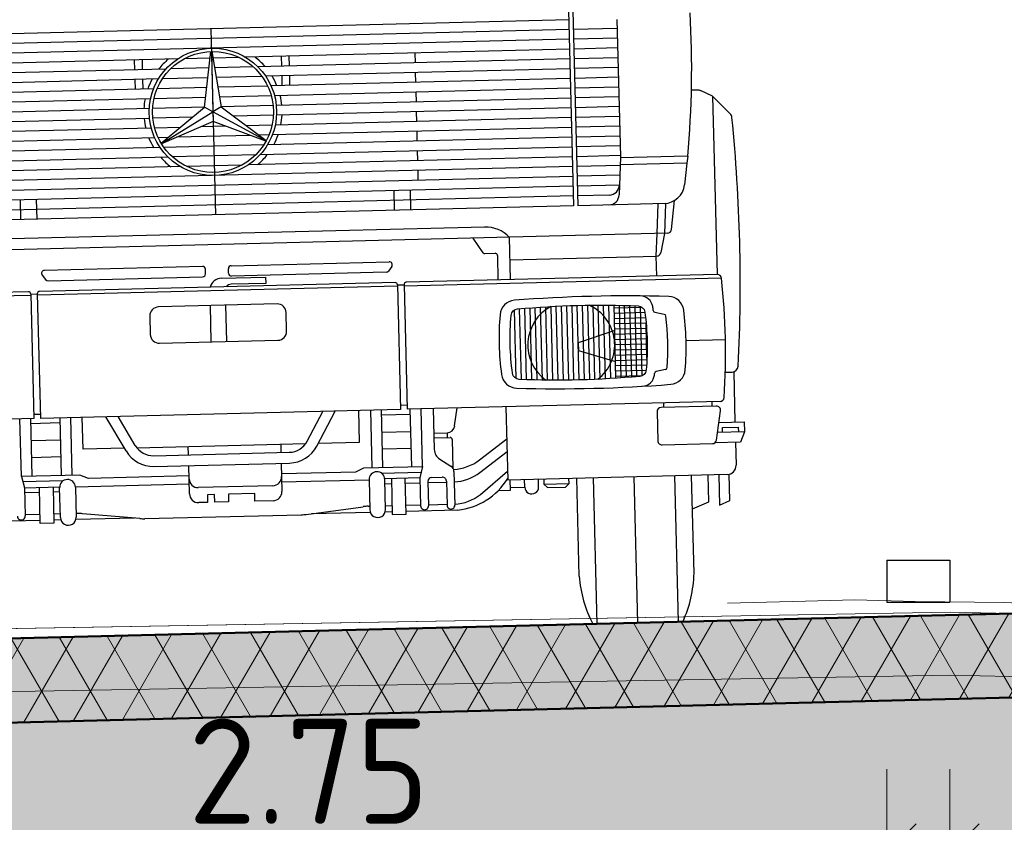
# Model space of a CAD drawing. Header units: metres. Extents: x -54 to 109, y -117 to 84.
# Tile 38 of 256: x 12.76 to 15.11, y -99.88 to -97.97. Entities that reach past the tile are written whole.
import ezdxf

# ---------------------------------------------------------------- set-up
doc = ezdxf.new("R2010")
doc.units = ezdxf.units.M
doc.linetypes.add('XX-HIDDEN', pattern=[4, 2, -2])
doc.layers.get('Defpoints').update_dxf_attribs({"color": 151})
for name, color, linetype, lineweight, true_color in [('B-WE-GW-MAAIVELD-AHN3-GD', 220, 'XX-HIDDEN', 18, 0xff00bf), ('N-WE-GW-GROND_ZAND_DRAINEERZAND-V', 7, 'Continuous', 18, 0xf6e8be), ('N-WE-GW-GROND_ZAND_FUNDERINGSZAND-V', 7, 'Continuous', 18, 0xf8ed6b)]:
    doc.layers.add(name, color=color, linetype=linetype, lineweight=lineweight, true_color=true_color)
for name, color, linetype, lineweight in [('B-WE-GW-MAAIVELD-GD', 253, 'Continuous', 18), ('N-WE-VH-VERHARDING-GD', 252, 'Continuous', 50), ('N-WE-VH-VERHARDING_ASFALT_DEKLAAG-AD', 252, 'Continuous', 18), ('N-WE-VW-MARKERING-GD', 7, 'Continuous', 35), ('N-WE-VW-MARKERING-S', 7, 'Continuous', 25), ('X-XX-AL-AANKLEDING-SD', 7, 'Continuous', 25), ('X-XX-AL-M', 7, 'Continuous', 18), ('X-XX-AL_BINDEND-M', 10, 'Continuous', 18)]:
    doc.layers.add(name, color=color, linetype=linetype, lineweight=lineweight)
doc.layers.add('C3D-PROFILE', color=7, linetype='Continuous')
doc.styles.add('NLCS-ISO-M100-T25', font='NLCS-ISO.ttf', dxfattribs={"height": 0.25})
doc.dimstyles.new('NLCS-M100-T25-SCHRAP_L2_H2', dxfattribs={"dimscale": 0.1, "dimtxt": 2.5, "dimasz": 1.4, "dimexe": 2, "dimexo": 2, "dimgap": 0.7, "dimtad": 1, "dimzin": 0, "dimdsep": 46, "dimtxsty": 'NLCS-ISO-M100-T25', "dimblk": 'OBLIQUE', "dimcen": 0, "dimdle": 2, "dimclrd": 256, "dimclre": 256, "dimclrt": 256, "dimazin": 0, "dimtfac": 1, "dimtdec": 3, "dimtofl": 0, "dimtmove": 0, "dimatfit": 3, "dimldrblk": 'OBLIQUE', "dimfxl": 2, "dimfxlon": 1, "dimtfillclr": 256, "dimtolj": 1, "dimtzin": 0, "dimlwd": -1, "dimlwe": -1, "dimarcsym": 0})

# ---------------------------------------------------------------- blocks, each defined once
blk = doc.blocks.new('VW-MARKERING_015')
at = {"layer": 'N-WE-VW-MARKERING-S'}
for p, q in [((-0.075, 0.1), (0.075, 0.1)), ((-0.075, 0.1), (-0.075, 0)), ((0.075, 0.1), (0.075, 0)), ((-0.075, 0), (0.075, 0))]:
    blk.add_line(p, q, dxfattribs=at)
blk = doc.blocks.new('_Oblique')
at = {"color": 0, "linetype": 'ByBlock', "lineweight": -2}
blk.add_line((-0.5, -0.5), (0.5, 0.5), dxfattribs=at)
blk = doc.blocks.new('*D143')
at = {"layer": 'Defpoints', "color": 0, "transparency": 16777216}
for p in [(14.8272, -99.389), (12.0772, -99.4578), (14.8272, -99.9518)]:
    blk.add_point(p, dxfattribs=at)
at = {"layer": 'X-XX-AL_BINDEND-M', "transparency": 16777216}
for p, q in [((12.0772, -99.7518), (12.0772, -100.1518)), ((14.8272, -99.7518), (14.8272, -100.1518)), ((11.8772, -99.9518), (15.0272, -99.9518))]:
    blk.add_line(p, q, dxfattribs=at)
at = {"layer": 'X-XX-AL_BINDEND-M', "transparency": 16777216, "xscale": 0.14, "yscale": 0.14, "zscale": 0.14, "rotation": 180}
blk.add_blockref('_Oblique', (12.0772, -99.9518), dxfattribs=at)
at = {"layer": 'X-XX-AL_BINDEND-M', "transparency": 16777216, "xscale": 0.14, "yscale": 0.14, "zscale": 0.14}
blk.add_blockref('_Oblique', (14.8272, -99.9518), dxfattribs=at)
at = {"layer": 'X-XX-AL_BINDEND-M', "transparency": 16777216, "insert": (13.4522, -99.7568), "char_height": 0.25, "attachment_point": 5, "style": 'NLCS-ISO-M100-T25'}
blk.add_mtext('\\A1;2.75', dxfattribs=at)
blk = doc.blocks.new('*D144')
at = {"layer": 'Defpoints', "color": 0, "transparency": 16777216}
for p in [(15.2772, -99.3815), (14.9772, -99.3853), (15.2772, -99.9518)]:
    blk.add_point(p, dxfattribs=at)
at = {"layer": 'X-XX-AL_BINDEND-M', "transparency": 16777216}
for p, q in [((14.9772, -99.7518), (14.9772, -100.1518)), ((15.2772, -99.7518), (15.2772, -100.1518)), ((15.1272, -99.9518), (14.666, -100.5769)), ((14.7772, -99.9518), (15.4772, -99.9518)), ((14.666, -100.5769), (13.976, -100.5769))]:
    blk.add_line(p, q, dxfattribs=at)
at = {"layer": 'X-XX-AL_BINDEND-M', "transparency": 16777216, "xscale": 0.14, "yscale": 0.14, "zscale": 0.14, "rotation": 180}
blk.add_blockref('_Oblique', (14.9772, -99.9518), dxfattribs=at)
at = {"layer": 'X-XX-AL_BINDEND-M', "transparency": 16777216, "xscale": 0.14, "yscale": 0.14, "zscale": 0.14}
blk.add_blockref('_Oblique', (15.2772, -99.9518), dxfattribs=at)
at = {"layer": 'X-XX-AL_BINDEND-M', "transparency": 16777216, "insert": (14.321, -100.3819), "char_height": 0.25, "attachment_point": 5, "style": 'NLCS-ISO-M100-T25'}
blk.add_mtext('\\A1;0.30', dxfattribs=at)
blk = doc.blocks.new('*D148')
at = {"layer": 'Defpoints', "color": 0, "transparency": 16777216}
for p in [(11.6272, -96.6431), (11.6272, -99.2544), (18.6272, -99.2544)]:
    blk.add_point(p, dxfattribs=at)
at = {"layer": 'X-XX-AL-M', "transparency": 16777216}
for p, q in [((11.6272, -96.8431), (11.6272, -96.4431)), ((18.6272, -96.8431), (18.6272, -96.4431)), ((18.8272, -96.6431), (11.4272, -96.6431))]:
    blk.add_line(p, q, dxfattribs=at)
at = {"layer": 'X-XX-AL-M', "transparency": 16777216, "xscale": 0.14, "yscale": 0.14, "zscale": 0.14, "rotation": 180}
blk.add_blockref('_Oblique', (11.6272, -96.6431), dxfattribs=at)
at = {"layer": 'X-XX-AL-M', "transparency": 16777216, "xscale": 0.14, "yscale": 0.14, "zscale": 0.14}
blk.add_blockref('_Oblique', (18.6272, -96.6431), dxfattribs=at)
at = {"layer": 'X-XX-AL-M', "transparency": 16777216, "insert": (15.1272, -96.4481), "char_height": 0.25, "attachment_point": 5, "style": 'NLCS-ISO-M100-T25'}
blk.add_mtext('\\A1;7.00', dxfattribs=at)
blk = doc.blocks.new('*D329')
at = {"layer": 'B-WE-GW-MAAIVELD-GD', "transparency": 16777216}
for p, q in [((11.7377, -101.474), (11.7377, -101.874)), ((18.1977, -101.474), (18.1977, -101.874)), ((11.5377, -101.674), (18.3977, -101.674))]:
    blk.add_line(p, q, dxfattribs=at)
at = {"layer": 'Defpoints', "color": 0, "transparency": 16777216}
for p in [(18.1977, -99.5926), (11.7377, -99.596), (18.1977, -101.674)]:
    blk.add_point(p, dxfattribs=at)
at = {"layer": 'B-WE-GW-MAAIVELD-GD', "transparency": 16777216, "xscale": 0.14, "yscale": 0.14, "zscale": 0.14}
for p, rotation in [((11.7377, -101.674), 179.9999999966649), ((18.1977, -101.674), 359.9999999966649)]:
    blk.add_blockref('_Oblique', p, dxfattribs=dict(at, rotation=rotation))
at = {"layer": 'B-WE-GW-MAAIVELD-GD', "transparency": 16777216, "insert": (14.9677, -101.479), "char_height": 0.25, "attachment_point": 5, "rotation": 360, "style": 'NLCS-ISO-M100-T25'}
blk.add_mtext('\\A1;6.46', dxfattribs=at)
blk = doc.blocks.new('SAL-AANKLEDING_VRACHTAUTO_VOORAANZICHT-D')
for p, q in [((0.8518, 1.7524), (0.8518, 0.996)), ((0.862, 1.7521), (0.862, 0.996)), ((0.8518, 1.4388), (-0.8518, 1.4388)), ((0, 1.4388), (0, 0.996)), ((0.9662, 1.4369), (0.9662, 1.11)), ((0.8518, 1.4155), (-0.8518, 1.4155)), ((0.9662, 1.4155), (0.862, 1.4155)), ((0.8518, 1.3922), (-0.8518, 1.3922)), ((-0.0198, 1.2522), (-0.0011, 1.3847)), ((0, 1.3847), (0, 1.2407)), ((0.0011, 1.3847), (0.0198, 1.2522)), ((0.9662, 1.3922), (0.862, 1.3922)), ((-0.0807, 1.3689), (-0.8518, 1.3689)), ((-0.184, 1.3689), (-0.184, 1.3456)), ((-0.1656, 1.3689), (-0.1656, 1.3456)), ((-0.0033, 1.3689), (-0.0654, 1.3689)), ((0.0654, 1.3689), (0.0033, 1.3689)), ((0.8518, 1.3689), (0.0807, 1.3689)), ((0.1656, 1.3689), (0.1656, 1.3456)), ((0.184, 1.3689), (0.184, 1.3456)), ((0.4835, 1.3689), (0.4835, 1.3456)), ((0.9662, 1.3689), (0.862, 1.3689)), ((-0.1093, 1.3456), (-0.8518, 1.3456)), ((-0.0066, 1.3456), (-0.0986, 1.3456)), ((0.0986, 1.3456), (0.0066, 1.3456)), ((0.8518, 1.3456), (0.1093, 1.3456)), ((0.9662, 1.3456), (0.862, 1.3456)), ((-0.1277, 1.3223), (-0.8518, 1.3223)), ((-0.184, 1.3223), (-0.184, 1.299)), ((-0.1656, 1.3223), (-0.1656, 1.299)), ((-0.0099, 1.3223), (-0.1186, 1.3223)), ((0.1186, 1.3223), (0.0099, 1.3223)), ((0.8518, 1.3223), (0.1277, 1.3223)), ((0.1656, 1.3223), (0.1656, 1.299)), ((0.184, 1.3223), (0.184, 1.299)), ((0.4835, 1.3223), (0.4835, 1.299)), ((0.9662, 1.3223), (0.862, 1.3223)), ((-0.1398, 1.299), (-0.8518, 1.299)), ((-0.0132, 1.299), (-0.1316, 1.299)), ((0.1316, 1.299), (0.0132, 1.299)), ((0.8518, 1.299), (0.1398, 1.299)), ((0.9662, 1.299), (0.862, 1.299)), ((-0.1474, 1.2757), (-0.8518, 1.2757)), ((-0.0165, 1.2757), (-0.1396, 1.2757)), ((0.1396, 1.2757), (0.0165, 1.2757)), ((0.8518, 1.2757), (0.1474, 1.2757)), ((0.4835, 1.2757), (0.4835, 1.2524)), ((0.9662, 1.2757), (0.862, 1.2757)), ((-0.151, 1.2524), (-0.8518, 1.2524)), ((-0.0198, 1.2524), (-0.1434, 1.2524)), ((-0.1252, 1.1697), (-0.0198, 1.2522)), ((0, 1.2407), (-0.0198, 1.2522)), ((0.0198, 1.2522), (0, 1.2407)), ((0.1434, 1.2524), (0.0198, 1.2524)), ((0.0198, 1.2522), (0.1252, 1.1697)), ((0.8518, 1.2524), (0.151, 1.2524)), ((0.9662, 1.2524), (0.862, 1.2524)), ((1.1545, 1.2637), (1.1391, 1.2637)), ((1.1892, 1.2483), (1.1607, 1.2623)), ((1.1892, 1.2483), (1.2299, 1.2055)), ((1.1892, 1.2483), (1.1892, 0.8239)), ((-0.151, 1.2291), (-0.8518, 1.2291)), ((-0.0493, 1.2291), (-0.1434, 1.2291)), ((-0.1246, 1.1688), (0, 1.2407)), ((0, 1.2407), (0, 1.2179)), ((0.1246, 1.1688), (0, 1.2407)), ((0.1434, 1.2291), (0.0493, 1.2291)), ((0.8518, 1.2291), (0.151, 1.2291)), ((0.4835, 1.2291), (0.4835, 1.2058)), ((0.9662, 1.2291), (0.862, 1.2291)), ((-0.1474, 1.2058), (-0.8518, 1.2058)), ((-0.0791, 1.2058), (-0.1396, 1.2058)), ((0, 1.2179), (-0.1241, 1.1679)), ((0.03, 1.2058), (-0.03, 1.2058)), ((0.1241, 1.1679), (0, 1.2179)), ((0.1396, 1.2058), (0.0791, 1.2058)), ((0.8518, 1.2058), (0.1474, 1.2058)), ((0.9662, 1.2058), (0.862, 1.2058)), ((-0.1398, 1.1825), (-0.8518, 1.1825)), ((-0.1089, 1.1825), (-0.1316, 1.1825)), ((0.0878, 1.1825), (-0.0878, 1.1825)), ((0.1316, 1.1825), (0.1089, 1.1825)), ((0.8518, 1.1825), (0.1398, 1.1825)), ((0.4835, 1.1825), (0.4835, 1.1592)), ((0.9662, 1.1825), (0.862, 1.1825)), ((-0.1277, 1.1592), (-0.8518, 1.1592)), ((0.1186, 1.1592), (-0.1186, 1.1592)), ((0.8518, 1.1592), (0.1277, 1.1592)), ((0.9662, 1.1592), (0.862, 1.1592)), ((-0.1093, 1.1359), (-0.8518, 1.1359)), ((0.0986, 1.1359), (-0.0986, 1.1359)), ((0.8518, 1.1359), (0.1093, 1.1359)), ((0.4835, 1.1359), (0.4835, 1.1126)), ((0.9662, 1.1359), (0.862, 1.1359)), ((-0.0807, 1.1126), (-0.8518, 1.1126)), ((0.0654, 1.1126), (-0.0654, 1.1126)), ((0.8518, 1.1126), (0.0807, 1.1126)), ((0.9662, 1.1126), (0.862, 1.1126)), ((0.9662, 1.11), (0.9612, 1.0196)), ((1.1264, 1.1069), (0.966, 1.1069)), ((1.1264, 1.1069), (1.1238, 1.0909)), ((0.8518, 1.0893), (-0.8518, 1.0893)), ((0.4835, 1.0893), (0.4835, 1.0659)), ((0.9651, 1.0893), (0.862, 1.0893)), ((1.1238, 1.0909), (0.9651, 1.0909)), ((1.1238, 1.0909), (1.1172, 1.0396)), ((0.8518, 1.0659), (-0.8518, 1.0659)), ((0.9638, 1.0659), (0.862, 1.0659)), ((0.8518, 1.0426), (-0.8518, 1.0426)), ((-0.4641, 1.0426), (-0.4641, 0.996)), ((-0.4255, 1.0426), (-0.4255, 0.996)), ((0.4255, 1.0426), (0.4255, 0.996)), ((0.4641, 1.0426), (0.4641, 0.996)), ((0.9625, 1.0426), (0.862, 1.0426)), ((0.8518, 1.0193), (-0.8518, 1.0193)), ((0.9375, 1.0193), (0.862, 1.0193)), ((0.8518, 0.996), (-0.8518, 0.996)), ((1.0705, 0.996), (0.862, 0.996)), ((1.0523, 0.996), (1.0486, 0.9249)), ((1.0705, 0.996), (1.0668, 0.924)), ((1.0837, 0.9339), (1.0923, 1.0026)), ((0.64, 0.9505), (-0.6391, 0.9505)), ((1.0735, 0.9249), (-1.0735, 0.9249)), ((0.6107, 0.9249), (0.6337, 0.8898)), ((0.6972, 0.9249), (0.6972, 0.8239)), ((1.0486, 0.9249), (1.0448, 0.8714)), ((1.0668, 0.9249), (1.0566, 0.8794)), ((-0.0343, 0.8738), (-0.4102, 0.8738)), ((-0.0273, 0.8559), (-0.0273, 0.8668)), ((0.0273, 0.8559), (0.0273, 0.8668)), ((0.0343, 0.8738), (0.4102, 0.8738)), ((0.6379, 0.8876), (0.6628, 0.8876)), ((0.6678, 0.8826), (0.6678, 0.8239)), ((0.6972, 0.8714), (1.0465, 0.8714)), ((1.0448, 0.8714), (1.0448, 0.8239)), ((-0.4159, 0.8627), (-0.4079, 0.8517)), ((-0.4022, 0.8489), (-0.0343, 0.8489)), ((0.0106, 0.8447), (0.1152, 0.8447)), ((0.4022, 0.8489), (0.0343, 0.8489)), ((0.1152, 0.8447), (0.1152, 0.8298)), ((0.4159, 0.8627), (0.4079, 0.8517)), ((-0.4497, 0.8239), (-1.1896, 0.8239)), ((0.4229, 0.8239), (-0.4229, 0.8239)), ((0.1152, 0.8298), (0.0334, 0.8298)), ((1.1896, 0.8239), (0.4497, 0.8239)), ((-0.4441, 0.815), (-1.1995, 0.815)), ((-0.4441, 0.8183), (-0.4285, 0.8183)), ((-0.4441, 0.8183), (-0.4441, 0.5217)), ((-0.4285, 0.8183), (-0.4285, 0.5217)), ((0.4285, 0.815), (-0.4285, 0.815)), ((0.4285, 0.8183), (0.4441, 0.8183)), ((0.4285, 0.8183), (0.4285, 0.5217)), ((0.4441, 0.8183), (0.4441, 0.5217)), ((1.1995, 0.815), (0.4441, 0.815)), ((-0.0184, 0.7801), (-0.0184, 0.6936)), ((0.0184, 0.7801), (0.0184, 0.6936)), ((0.705, 0.5885), (0.705, 0.7516)), ((0.7175, 0.5858), (0.7175, 0.7543)), ((0.73, 0.5851), (0.73, 0.755)), ((0.7425, 0.5844), (0.7425, 0.7557)), ((0.755, 0.5838), (0.755, 0.7563)), ((0.7675, 0.5832), (0.7675, 0.7569)), ((0.78, 0.5828), (0.78, 0.7573)), ((0.7925, 0.5824), (0.7925, 0.7577)), ((0.805, 0.582), (0.805, 0.758)), ((0.8175, 0.5818), (0.8175, 0.7583)), ((0.83, 0.5816), (0.83, 0.7585)), ((0.8425, 0.5815), (0.8425, 0.7586)), ((0.855, 0.5815), (0.855, 0.7586)), ((0.8675, 0.5815), (0.8675, 0.7586)), ((0.88, 0.5816), (0.88, 0.7585)), ((0.8925, 0.5818), (0.8925, 0.7583)), ((0.905, 0.582), (0.905, 0.7581)), ((0.9175, 0.5823), (0.9175, 0.7578)), ((0.93, 0.5827), (0.93, 0.7574)), ((0.9425, 0.5832), (0.9425, 0.7569)), ((1.0092, 0.75), (0.9425, 0.75)), ((0.955, 0.5837), (0.955, 0.7564)), ((0.9675, 0.5843), (0.9675, 0.7558)), ((0.98, 0.5849), (0.98, 0.7551)), ((0.9925, 0.5857), (0.9925, 0.7544)), ((1.005, 0.5875), (1.005, 0.7526)), ((1.0152, 0.7375), (0.9425, 0.7375)), ((1.0392, 0.7377), (1.0612, 0.7324)), ((1.0165, 0.725), (0.9425, 0.725)), ((1.0175, 0.7125), (0.9425, 0.7125)), ((1.0175, 0.6281), (1.0175, 0.712)), ((0.9425, 0.6966), (0.8552, 0.6696)), ((1.0182, 0.7), (0.9425, 0.7)), ((1.0187, 0.6875), (0.9425, 0.6875)), ((0.8552, 0.6696), (0.8552, 0.6512)), ((1.0189, 0.675), (0.9425, 0.675)), ((1.0189, 0.6625), (0.9425, 0.6625)), ((1.2054, 0.6679), (1.1117, 0.6679)), ((0.8552, 0.6512), (0.9425, 0.6233)), ((1.0186, 0.65), (0.9425, 0.65)), ((1.0181, 0.6375), (0.9425, 0.6375)), ((1.0173, 0.625), (0.9425, 0.625)), ((1.0162, 0.6125), (0.9425, 0.6125)), ((1.0149, 0.6), (0.9425, 0.6)), ((1.005, 0.5875), (0.9425, 0.5875)), ((1.0608, 0.6012), (1.0387, 0.5967)), ((1.2031, 0.5911), (1.2191, 0.5911)), ((1.2229, 0.5916), (1.2229, 0.4719)), ((-0.4441, 0.5219), (-1.1887, 0.5219)), ((-0.4773, 0.3847), (-0.4773, 0.5219)), ((-0.4517, 0.3847), (-0.4517, 0.5219)), ((-0.4285, 0.5312), (-0.4441, 0.5312)), ((0.4285, 0.5219), (-0.4285, 0.5219)), ((-0.3824, 0.5219), (-0.3824, 0.3847)), ((-0.3569, 0.5219), (-0.3569, 0.3847)), ((-0.329, 0.4464), (-0.329, 0.5219)), ((-0.2269, 0.4395), (-0.2727, 0.5219)), ((-0.2046, 0.4519), (-0.2435, 0.5219)), ((0.2046, 0.4519), (0.2435, 0.5219)), ((0.2269, 0.4395), (0.2727, 0.5219)), ((0.329, 0.4464), (0.329, 0.5219)), ((0.3569, 0.5219), (0.3569, 0.3847)), ((0.3824, 0.5219), (0.3824, 0.3847)), ((0.4441, 0.5312), (0.4285, 0.5312)), ((1.1887, 0.5219), (0.4441, 0.5219)), ((0.4517, 0.3847), (0.4517, 0.5219)), ((0.4773, 0.3847), (0.4773, 0.5219)), ((0.5062, 0.5219), (0.5062, 0.4246)), ((0.5561, 0.4793), (0.5628, 0.5219)), ((0.6792, 0.5219), (0.6792, 0.3475)), ((1.0539, 0.5219), (1.0539, 0.511)), ((1.1691, 0.5219), (1.1691, 0.511)), ((-0.3824, 0.5099), (-0.4517, 0.5099)), ((0.3824, 0.5099), (0.4517, 0.5099)), ((1.0382, 0.501), (1.0382, 0.4319)), ((1.1794, 0.511), (1.0482, 0.511)), ((1.1778, 0.4302), (1.1893, 0.4994)), ((-0.3824, 0.4688), (-0.4517, 0.4688)), ((0.3824, 0.4688), (0.4517, 0.4688)), ((1.1847, 0.4719), (1.245, 0.4719)), ((1.245, 0.4719), (1.245, 0.4478)), ((-0.2307, 0.4464), (-0.329, 0.4464)), ((-0.201, 0.4464), (0.201, 0.4464)), ((-0.0785, 0.4265), (-0.0785, 0.4464)), ((0.1414, 0.4464), (0.1414, 0.4265)), ((0.2307, 0.4464), (0.329, 0.4464)), ((0.5062, 0.4636), (0.5378, 0.4636)), ((0.5062, 0.4522), (0.5445, 0.4522)), ((0.5378, 0.4636), (0.5378, 0.4522)), ((0.5495, 0.4472), (0.5495, 0.379)), ((0.6134, 0.3972), (0.6792, 0.4457)), ((1.245, 0.4478), (1.1807, 0.4478)), ((1.1927, 0.4595), (1.2306, 0.4595)), ((1.1927, 0.4478), (1.1927, 0.4595)), ((1.2306, 0.4595), (1.2306, 0.4478)), ((1.245, 0.4478), (1.2352, 0.4237)), ((-0.3824, 0.429), (-0.4517, 0.429)), ((-0.1613, 0.4265), (0.1613, 0.4265)), ((0.3824, 0.429), (0.4517, 0.429)), ((1.0482, 0.4219), (1.1679, 0.4219)), ((1.2352, 0.4237), (1.1737, 0.4237)), ((1.2229, 0.4237), (1.2229, 0.3689)), ((-0.1613, 0.4009), (0.1613, 0.4009)), ((-0.0785, 0.3334), (-0.0785, 0.4009)), ((0.1414, 0.4009), (0.1414, 0.3334)), ((0.5188, 0.4012), (0.545, 0.3837)), ((0.6134, 0.3673), (0.6792, 0.4158)), ((-0.3378, 0.3847), (-0.4773, 0.3847)), ((-0.4773, 0.3847), (-0.4705, 0.3579)), ((-0.3181, 0.3763), (-0.3378, 0.3847)), ((-0.0785, 0.3763), (-0.3181, 0.3763)), ((0.1414, 0.3763), (0.3181, 0.3763)), ((0.3181, 0.3763), (0.3378, 0.3847)), ((0.3378, 0.3847), (0.4773, 0.3847)), ((0.4773, 0.3847), (0.4705, 0.3579)), ((-0.3788, 0.3717), (-0.474, 0.3717)), ((-0.4705, 0.3579), (-0.3868, 0.3579)), ((-0.4705, 0.3579), (-0.4705, 0.2908)), ((-0.4352, 0.2722), (-0.4352, 0.3579)), ((-0.4025, 0.3579), (-0.4025, 0.2722)), ((-0.3869, 0.2847), (-0.3869, 0.3563)), ((-0.3494, 0.3563), (-0.3494, 0.2847)), ((-0.0785, 0.3563), (-0.3494, 0.3563)), ((0.1414, 0.3563), (0.3494, 0.3563)), ((0.3494, 0.3563), (0.3494, 0.2847)), ((0.3788, 0.3717), (0.474, 0.3717)), ((0.4705, 0.3579), (0.3868, 0.3579)), ((0.3869, 0.2847), (0.3869, 0.3563)), ((0.4025, 0.3579), (0.4025, 0.2722)), ((0.4352, 0.2722), (0.4352, 0.3579)), ((0.4705, 0.3579), (0.4705, 0.2911)), ((0.499, 0.3584), (0.5233, 0.3584)), ((0.5518, 0.371), (0.5518, 0.2911)), ((0.6134, 0.3146), (0.6792, 0.3689)), ((-0.4352, 0.346), (-0.4705, 0.346)), ((-0.3869, 0.346), (-0.4025, 0.346)), ((0.1201, 0.3479), (-0.0572, 0.3479)), ((-0.036, 0.3302), (-0.036, 0.3121)), ((-0.0188, 0.3302), (-0.036, 0.3302)), ((-0.0188, 0.3121), (-0.0188, 0.3302)), ((0.0139, 0.3302), (0.0139, 0.3121)), ((0.0766, 0.3302), (0.0139, 0.3302)), ((0.0766, 0.3121), (0.0766, 0.3302)), ((0.3869, 0.346), (0.4025, 0.346)), ((0.4352, 0.346), (0.4705, 0.346)), ((0.4891, 0.3485), (0.4891, 0.2911)), ((0.4891, 0.346), (0.5333, 0.346)), ((0.5333, 0.3485), (0.5333, 0.2911)), ((1.2015, 0.3475), (0.6792, 0.3475)), ((0.6853, 0.3235), (0.6853, 0.3475)), ((0.6853, 0.3294), (0.7194, 0.3294)), ((0.7194, 0.3294), (0.7194, 0.3475)), ((0.7521, 0.3294), (0.7521, 0.3475)), ((0.7648, 0.3475), (0.7648, 0.3356)), ((0.7648, 0.3356), (0.7733, 0.327)), ((0.7648, 0.3356), (0.8248, 0.3356)), ((0.8248, 0.3356), (0.8162, 0.327)), ((0.8248, 0.3356), (0.8248, 0.3475)), ((0.8434, 0.1144), (0.8434, 0.3475)), ((0.8834, 0), (0.8834, 0.3475)), ((0.98, 0), (0.98, 0.3475)), ((1.0766, 0), (1.0766, 0.3475)), ((1.1166, 0.1144), (1.1166, 0.3475)), ((1.1563, 0.2836), (1.1563, 0.3475)), ((1.1816, 0.3475), (1.1816, 0.2755)), ((1.206, 0.2857), (1.206, 0.348)), ((-0.036, 0.3121), (-0.0572, 0.3121)), ((0.0139, 0.3121), (-0.0188, 0.3121)), ((0.1201, 0.3121), (0.0766, 0.3121)), ((0.6566, 0.3235), (0.6853, 0.3235)), ((0.7733, 0.327), (0.8162, 0.327)), ((-0.4352, 0.2934), (-0.4705, 0.2934)), ((-0.3869, 0.2934), (-0.4025, 0.2934)), ((-0.3457, 0.2934), (-0.3494, 0.2934)), ((-0.1979, 0.2778), (-0.3339, 0.2927)), ((0.1979, 0.2778), (0.3339, 0.2927)), ((0.3457, 0.2934), (0.3494, 0.2934)), ((0.3869, 0.2934), (0.4025, 0.2934)), ((0.4352, 0.2934), (0.4705, 0.2934)), ((0.4891, 0.2934), (0.5333, 0.2934)), ((1.1166, 0.2679), (1.1563, 0.2836)), ((1.1816, 0.2755), (1.206, 0.2857)), ((-0.4352, 0.2792), (-0.5581, 0.2792)), ((-0.4025, 0.2722), (-0.4352, 0.2722)), ((-0.386, 0.2792), (-0.4025, 0.2792)), ((-0.2105, 0.2792), (-0.3502, 0.2792)), ((-0.186, 0.2772), (0.186, 0.2772)), ((0.2105, 0.2792), (0.3502, 0.2792)), ((0.386, 0.2792), (0.4025, 0.2792)), ((0.4025, 0.2722), (0.4352, 0.2722)), ((0.4352, 0.2792), (0.5581, 0.2792))]:
    blk.add_line(p, q)
for points in [[(-0.141, 0.6936), (0.141, 0.6936, 0.414214), (0.1622, 0.7148), (0.1622, 0.7589, 0.414214), (0.141, 0.7801), (-0.141, 0.7801, 0.414214), (-0.1622, 0.7589), (-0.1622, 0.7148, 0.414214)], [(1.0151, 0.739, -0.056355), (1.0151, 0.6011, -0.363053), (0.9993, 0.5861, -0.032603), (0.7126, 0.5861, -0.363053), (0.6969, 0.6011, -0.056355), (0.6969, 0.739, -0.363053), (0.7126, 0.754, -0.032603), (0.9993, 0.754, -0.363053)]]:
    blk.add_lwpolyline(points, format="xyb", close=True)
blk.add_lwpolyline([(0.8729, 0), (1.0871, 0)])
for radius in [0.1515, 0.1439]:
    blk.add_circle((0, 1.2407), radius)
for centre, radius, start, end in [((-1.1821, 1.374), 2.3239, 353.3993, 1.8237), ((0, 1.2407), 0.1645, 128.8004, 140.3842), ((0, 1.2407), 0.1645, 39.6158, 51.1996), ((0, 1.2407), 0.1645, 150.2683, 159.253), ((0, 1.2407), 0.1645, 20.747, 29.7317), ((0, 1.2407), 0.1645, 167.7284, 175.9373), ((0, 1.2407), 0.1645, 4.0627, 12.2716), ((1.1545, 1.2495), 0.0142, 63.8747, 90), ((0, 1.2407), 0.1645, 184.0627, 192.2716), ((0, 1.2407), 0.1645, 347.7284, 355.9373), ((1.219, 1.1952), 0.015, 4.2777, 43.4799), ((-2.727, 0.9), 3.972, 355.741, 4.2777), ((0, 1.2407), 0.1645, 200.747, 209.7317), ((0, 1.2407), 0.1645, 330.2683, 339.253), ((0, 1.2407), 0.1645, 219.6158, 231.1996), ((0, 1.2407), 0.1645, 308.8004, 320.3842), ((0.9375, 1.0443), 0.025, 270, 356.8297), ((1.0676, 1.046), 0.05, 270, 352.6456), ((0.9362, 1.021), 0.025, 270, 356.8297), ((0.6396, 0.8729), 0.0777, 42.0781, 90.3339), ((1.0735, 0.9352), 0.0103, 270, 352.892), ((-0.4102, 0.8668), 0.007, 90, 216.1587), ((-0.0343, 0.8668), 0.007, 0, 90), ((0.0343, 0.8668), 0.007, 90, 180), ((0.4102, 0.8668), 0.007, 323.8413, 90), ((0.6379, 0.8926), 0.005, 213.2369, 270), ((0.6628, 0.8826), 0.005, 0, 90), ((1.0465, 0.8816), 0.0103, 270, 347.269), ((-0.4022, 0.8559), 0.007, 216.1587, 270), ((-0.0343, 0.8559), 0.007, 270, 0), ((0.0106, 0.8157), 0.029, 90, 163.6042), ((0.0343, 0.8559), 0.007, 180, 270), ((0.4022, 0.8559), 0.007, 270, 323.8413), ((-0.4497, 0.8183), 0.00563, 0, 90), ((-0.4229, 0.8183), 0.00563, 90, 180), ((0.0334, 0.8148), 0.015, 90, 142.7889), ((0.4229, 0.8183), 0.00563, 0, 90), ((0.4497, 0.8183), 0.00563, 90, 180), ((1.1896, 0.8139), 0.01, 4.9504, 90), ((-0.3811, 0.6779), 1.5865, 354.6877, 4.9504), ((0.708, 0.7371), 0.0376, 93.7348, 173.549), ((0.8892, -2.6815), 3.461, 86.9584, 93.0416), ((1.0047, 0.7477), 0.0298, 7.3779, 88.071), ((1.0704, 0.7371), 0.0376, 6.451, 86.2652), ((0.8382, 0.6653), 0.1034, 116.639, 232.8681), ((0.8382, 0.6653), 0.1034, 306.1739, 64.3234), ((0.4053, 0.67), 0.6342, 6.5144, 7.3779), ((1.3009, 0.67), 0.6342, 173.549, 186.451), ((1.0404, 0.7426), 0.005, 186.5144, 256.3617), ((1.0601, 0.7275), 0.005, 5.395, 76.3617), ((0.4336, 0.6683), 0.6342, 354.3266, 5.395), ((0.4775, 0.67), 0.6342, 353.549, 6.451), ((0.708, 0.603), 0.0376, 186.451, 266.2652), ((1.0047, 0.5924), 0.0298, 271.929, 352.6221), ((0.4053, 0.67), 0.6342, 352.6221, 352.9711), ((1.0397, 0.5918), 0.005, 101.5851, 172.9711), ((1.0598, 0.6061), 0.005, 281.5851, 354.3266), ((1.0704, 0.603), 0.0376, 273.7348, 353.549), ((1.2191, 0.6061), 0.015, 270, 355.741), ((0.8892, 4.0216), 3.461, 266.9584, 273.0416), ((1.1887, 0.5319), 0.01, 270, 354.6877), ((1.0482, 0.501), 0.01, 90, 180), ((1.1794, 0.501), 0.01, 350.5858, 90), ((0.5378, 0.4822), 0.0186, 270, 351.0963), ((-0.1613, 0.4759), 0.0495, 209.0734, 270), ((0.1613, 0.4759), 0.0495, 270, 330.9266), ((0.5445, 0.4472), 0.005, 0, 90), ((-0.1613, 0.4759), 0.075, 209.0734, 270), ((0.1613, 0.4759), 0.075, 270, 330.9266), ((0.5344, 0.4246), 0.0282, 180, 236.3201), ((1.0482, 0.4319), 0.01, 180, 270), ((1.1679, 0.4319), 0.01, 270, 350.5858), ((-0.3681, 0.3563), 0.0187, 0, 180), ((0.3681, 0.3563), 0.0187, 0, 180), ((0.5366, 0.371), 0.0152, 360, 56.3201), ((0.5487, 0.485), 0.1091, 271.205, 306.3718), ((-0.0572, 0.3691), 0.0213, 180, 270), ((0.1201, 0.3691), 0.0213, 270, 0), ((0.499, 0.3485), 0.00991, 90, 180), ((0.5233, 0.3485), 0.00991, 0, 90), ((0.5487, 0.4551), 0.1091, 271.6365, 306.3718), ((1.2015, 0.3689), 0.0214, 270, 0), ((-0.0572, 0.3334), 0.0213, 180, 270), ((0.1201, 0.3334), 0.0213, 270, 0), ((0.5457, 0.4385), 0.1598, 274.4512, 326.7369), ((0.7358, 0.3294), 0.0164, 180, 0), ((0.5487, 0.4024), 0.1091, 271.6365, 306.3718), ((-0.4798, 0.2908), 0.00927, 180, 0), ((-0.3681, 0.2847), 0.0187, 180, 0), ((-0.3457, 0.1843), 0.1091, 83.7429, 90), ((0.3457, 0.1843), 0.1091, 90, 96.2571), ((0.3681, 0.2847), 0.0187, 180, 0), ((0.4798, 0.2911), 0.00927, 180, 0), ((0.5425, 0.2911), 0.00927, 180, 0), ((-0.186, 0.3862), 0.1091, 263.7429, 270), ((0.186, 0.3862), 0.1091, 270, 276.2571), ((1.1373, 0.1291), 0.2943, 182.8448, 206.0114), ((0.8227, 0.1291), 0.2943, 333.9886, 357.1552)]:
    blk.add_arc(centre, radius, start, end)
blk = doc.blocks.new('*U451')
at = {"layer": 'B-WE-GW-MAAIVELD-GD', "color": 253, "linetype": 'Continuous', "lineweight": 18}
for p, q in [((101924.8668, 405222.7591), (101927.4088, 405222.8034)), ((101927.4088, 405222.8034), (101927.6202, 405222.7987))]:
    blk.add_line(p, q, dxfattribs=at)

msp = doc.modelspace()

# ---------------------------------------------------------------- hatches: boundary and pattern name
at = {"layer": 'N-WE-GW-GROND_ZAND_DRAINEERZAND-V'}
h = msp.add_hatch(color=256, dxfattribs=at)
h.dxf.hatch_style = 1
h.paths.add_polyline_path([(11.6272, -99.669), (12.0022, -99.6596), (14.9022, -99.5871), (15.1272, -99.5815), (15.3522, -99.5871), (18.2522, -99.6596), (18.6272, -99.669), (18.6272, -99.469), (18.2522, -99.4596), (15.3522, -99.3871), (15.1272, -99.3815), (14.9022, -99.3871), (12.0022, -99.4596), (11.6272, -99.469)])
at = {"layer": 'N-WE-GW-GROND_ZAND_FUNDERINGSZAND-V'}
h = msp.add_hatch(color=256, dxfattribs=at)
h.dxf.hatch_style = 1
h.paths.add_polyline_path([(25.6272, -99.8119), (25.0027, -99.7994), (25.0027, -99.876), (24.8735, -99.8751), (24.6953, -99.8629), (23.5047, -99.8349), (22.7439, -99.8126), (22.6336, -99.8174), (22.5414, -99.814), (22.5414, -99.664), (20.645, -99.5735), (18.1977, -99.4426), (18.1977, -99.4583), (18.2522, -99.4596), (18.6272, -99.469), (18.6272, -99.669), (18.2522, -99.6596), (15.1272, -99.5815), (12.0022, -99.6596), (11.6272, -99.669), (11.6272, -99.469), (11.7377, -99.4663), (11.7377, -99.446), (8.4625, -99.6516), (7.9272, -99.6838), (7.9272, -99.8838), (4.3271, -99.9738), (4.3271, -99.865), (3.1388, -100.0653), (2.1163, -100.82), (0.9784, -101.6705), (-0.0448, -101.6705), (-0.4793, -101.6161), (-1.3116, -100.6921), (-1.7889, -100.1722), (-4.6666, -100.168), (-4.6666, -102.168), (35.3334, -102.168), (35.3334, -100.1424), (34.4344, -100.1571), (31.9682, -100.2057), (30.1828, -101.5916), (29.8397, -101.8391), (29.7844, -101.8333), (28.9969, -101.7889), (28.5576, -101.2829), (27.2336, -99.8447), (26.2019, -99.8097), (25.6272, -99.7696)])
at = {"layer": 'N-WE-VH-VERHARDING_ASFALT_DEKLAAG-AD', "linetype": 'Continuous', "lineweight": 18}
h = msp.add_hatch(dxfattribs=at)
h.set_pattern_fill('AVH-ASFALT', color=252, scale=0.1, style=0, pattern_type=2)
h.set_pattern_definition([(60, (0, -13.5665), (-0.08660254, 0.05), []), (120, (0, -13.5665), (-0.08660254, -0.05), [])])
h.paths.add_polyline_path([(11.6272, -99.669), (12.0022, -99.6596), (14.9022, -99.5871), (15.1272, -99.5815), (15.3522, -99.5871), (18.2522, -99.6596), (18.6272, -99.669), (18.6272, -99.469), (18.2522, -99.4596), (15.3522, -99.3871), (15.1272, -99.3815), (14.9022, -99.3871), (12.0022, -99.4596), (11.6272, -99.469)])

# ---------------------------------------------------------------- linework, layer by layer
at = {"layer": 'B-WE-GW-MAAIVELD-AHN3-GD', "color": 220, "linetype": 'XX-HIDDEN', "lineweight": 18, "true_color": 0xff00bf, "flags": 128}
msp.add_lwpolyline([(-4.6666, -100.3377), (-4.442, -100.344), (-4.1295, -100.3121), (-4.0866, -100.3067), (-4.0516, -100.3089), (-3.7311, -100.3485), (-3.4073, -100.368), (-3.3757, -100.3686), (-3.3368, -100.371), (-3.0203, -100.3931), (-2.7629, -100.3812), (-2.6648, -100.3763), (-2.5441, -100.3723), (-2.3094, -100.3594), (-2.1186, -100.3303), (-1.954, -100.3088), (-1.7514, -100.3845), (-1.5985, -100.4515), (-1.4742, -100.5325), (-1.2431, -100.8045), (-0.9587, -101.2052), (-0.8877, -101.3068), (-0.8671, -101.326), (-0.797, -101.3352), (-0.2703, -101.2682), (1.1945, -101.1153), (1.2449, -101.074), (1.4194, -100.9468), (1.6004, -100.7969), (1.7475, -100.7386), (1.9558, -100.6369), (2.2121, -100.3691), (2.3112, -100.2745), (2.3918, -100.213), (3.0048, -99.9426), (3.0362, -99.9346), (3.3775, -99.9084), (3.6805, -99.8459), (3.733, -99.8402), (3.7975, -99.8325), (4.0884, -99.8036), (4.3249, -99.7863), (4.4438, -99.766), (4.5902, -99.7577), (4.7993, -99.7311), (4.9692, -99.7241), (5.1547, -99.7115), (5.3829, -99.7082), (5.5101, -99.706), (5.6136, -99.7041), (5.8656, -99.6986), (6.1756, -99.7006), (6.221, -99.7001), (6.2579, -99.6989), (6.5764, -99.6865), (6.9022, -99.6898), (6.9319, -99.69), (6.9683, -99.6875), (7.2873, -99.6625), (7.5466, -99.649), (7.6427, -99.6444), (7.761, -99.6375), (7.9982, -99.6271), (8.1909, -99.6324), (8.3536, -99.6368), (8.5537, -99.6329), (8.709, -99.6326), (8.8353, -99.6242), (9.0644, -99.6275), (9.3464, -99.6494), (9.4199, -99.6571), (9.4796, -99.6519), (9.7753, -99.6016), (10.124, -99.5226), (10.1307, -99.5217), (10.1391, -99.5214), (10.4862, -99.5066), (10.7683, -99.4643), (10.8416, -99.4489), (10.9318, -99.4519), (11.197, -99.4528), (11.4127, -99.456), (11.5525, -99.4531), (11.7245, -99.4409), (11.9079, -99.4293), (12.057, -99.4308), (12.2633, -99.4388), (12.5172, -99.4157), (12.6188, -99.407), (12.7013, -99.4029), (12.9742, -99.3878), (13.3099, -99.3726), (13.3296, -99.3714), (13.3457, -99.3711), (13.6851, -99.374), (13.99, -99.358), (14.0405, -99.3549), (14.1026, -99.3545), (14.3959, -99.358), (14.6344, -99.352), (14.7514, -99.3491), (14.8953, -99.3529), (15.1068, -99.355), (15.2787, -99.3639), (15.4622, -99.3687), (15.688, -99.3704), (15.8177, -99.3719), (15.9231, -99.3731), (16.1731, -99.3809), (16.4807, -99.3875), (16.5285, -99.3893), (16.5674, -99.3901), (16.884, -99.4008), (17.2118, -99.415), (17.2394, -99.4161), (17.2734, -99.4169), (17.5948, -99.4248), (17.8561, -99.4392), (17.9503, -99.4437), (18.0661, -99.4349), (18.3057, -99.4132), (18.5005, -99.4249), (18.6611, -99.4354), (18.8588, -99.4372), (19.0166, -99.4442), (19.1448, -99.4659), (19.372, -99.5141), (19.6515, -99.5285), (19.7274, -99.5302), (19.7891, -99.5308), (20.0829, -99.5292), (20.4335, -99.5759), (20.4383, -99.5762), (20.4442, -99.5763), (20.7937, -99.5677), (21.0778, -99.5551), (21.1492, -99.5529), (21.2369, -99.5651), (21.5046, -99.6059), (21.7222, -99.6239), (21.86, -99.6349), (22.0296, -99.6452), (22.2155, -99.6574), (22.3665, -99.66), (22.5709, -99.6677), (22.8223, -99.6671), (22.9263, -99.6669), (23.0109, -99.6689), (23.2817, -99.6707), (23.615, -99.6738), (23.6372, -99.6744), (23.6552, -99.6748), (23.9926, -99.688), (24.2996, -99.6932), (24.4077, -99.6978), (24.9439, -99.7135), (25.0589, -99.7083), (25.2004, -99.711), (25.4143, -99.7076), (25.5882, -99.7161), (25.7698, -99.7237), (25.9931, -99.7287), (26.1252, -99.7336), (26.2326, -99.7416), (26.4806, -99.7548), (26.7858, -99.8155), (26.8361, -99.8236), (26.8769, -99.8522), (27.1915, -100.1104), (27.5213, -100.3597), (27.5469, -100.377), (27.5785, -100.3918), (27.9024, -100.5718), (28.1656, -100.8492), (28.2578, -100.9708), (28.3712, -101.0882), (28.6132, -101.4358), (29.1104, -101.4767), (29.4543, -101.5627), (29.6795, -101.5629), (29.9566, -101.4115), (30.035, -101.3684), (30.0987, -101.3105), (30.3904, -101.0547), (30.743, -100.8605), (30.7458, -100.8587), (30.7493, -100.8563), (31.1013, -100.5935), (31.3873, -100.4236), (31.4567, -100.3845), (31.542, -100.3466), (31.8121, -100.2319), (32.0317, -100.2099), (32.1676, -100.2043), (32.3347, -100.2004), (32.523, -100.1926), (32.676, -100.2086), (32.8784, -100.2097), (33.1274, -100.223), (33.2339, -100.221), (33.3204, -100.2263), (33.5893, -100.2346), (33.9201, -100.2159), (33.9447, -100.2143), (33.9647, -100.2141), (34.3002, -100.214), (34.6091, -100.2195), (34.6556, -100.2208), (34.7128, -100.2195), (35.011, -100.2139), (35.2534, -100.207), (35.3334, -100.2032)], dxfattribs=at)
at = {"layer": 'B-WE-GW-MAAIVELD-GD'}
for points in [[(8.4625, -99.6516), (11.7377, -99.446), (11.9844, -99.4306), (11.9893, -99.4302), (12.4372, -99.4226), (14.9793, -99.3782), (15.1906, -99.3829), (18.0015, -99.4143), (18.0029, -99.4144), (18.1977, -99.4426), (20.645, -99.5735), (22.5414, -99.664), (22.6336, -99.6674), (22.7439, -99.6626), (23.5047, -99.6849), (24.6953, -99.7129), (24.8735, -99.7251), (25.0027, -99.726), (26.2019, -99.8097), (27.2336, -99.8447)], [(11.7377, -99.446), (11.7377, -99.596), (11.9844, -99.5806), (11.9893, -99.5802), (12.4372, -99.5726), (14.9793, -99.5282), (15.1906, -99.5329), (18.0015, -99.5643), (18.0029, -99.5644), (18.1977, -99.5926), (18.1977, -99.4426)]]:
    msp.add_lwpolyline(points, dxfattribs=at)
at = {"layer": 'N-WE-VH-VERHARDING-GD', "flags": 128}
msp.add_lwpolyline([(11.6272, -99.669), (12.0022, -99.6596), (14.9022, -99.5871), (15.1272, -99.5815), (15.3522, -99.5871), (18.2522, -99.6596), (18.6272, -99.669), (18.6272, -99.469), (18.2522, -99.4596), (15.3522, -99.3871), (15.1272, -99.3815), (14.9022, -99.3871), (12.0022, -99.4596), (11.6272, -99.469)], close=True, dxfattribs=at)

# ---------------------------------------------------------------- block references
at = {"layer": 'C3D-PROFILE', "color": 7, "linetype": 'Continuous', "lineweight": -3}
msp.add_blockref('*U451', (-101912.4295, -405322.1816), dxfattribs=at)
at = {"layer": 'N-WE-VW-MARKERING-GD'}
msp.add_blockref('VW-MARKERING_015', (14.9022, -99.3544), dxfattribs=at)
at = {"layer": 'X-XX-AL-AANKLEDING-SD', "rotation": 1.432096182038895}
msp.add_blockref('SAL-AANKLEDING_VRACHTAUTO_VOORAANZICHT-D', (13.2555, -99.4283), dxfattribs=at)

# ---------------------------------------------------------------- dimensions: what is measured, and where the dimension line sits
at = {"layer": 'B-WE-GW-MAAIVELD-GD'}
dim = msp.add_linear_dim(base=(18.1977, -101.674), p1=(11.7377, -99.596), p2=(18.1977, -99.5926), angle=360, dimstyle='NLCS-M100-T25-SCHRAP_L2_H2', override={"dimtmove": 1}, dxfattribs=at)
dim.commit()
dim.dimension.update_dxf_attribs({"geometry": '*D329', "text_midpoint": (14.9677, -101.479)})
at = {"layer": 'X-XX-AL-M'}
dim = msp.add_linear_dim(base=(11.6272, -96.6431), p1=(18.6272, -99.2544), p2=(11.6272, -99.2544), dimstyle='NLCS-M100-T25-SCHRAP_L2_H2', override={"dimtmove": 1}, dxfattribs=at)
dim.commit()
dim.dimension.update_dxf_attribs({"geometry": '*D148', "text_midpoint": (15.1272, -96.4481)})
at = {"layer": 'X-XX-AL_BINDEND-M'}
dim = msp.add_linear_dim(base=(15.2772, -99.9518), p1=(14.9772, -99.3853), p2=(15.2772, -99.3815), dimstyle='NLCS-M100-T25-SCHRAP_L2_H2', override={"dimtmove": 1}, dxfattribs=at)
dim.commit()
dim.dimension.update_dxf_attribs({"geometry": '*D144', "text_midpoint": (14.596, -100.5769), "dimtype": 160})
dim = msp.add_linear_dim(base=(14.8272, -99.9518), p1=(12.0772, -99.4578), p2=(14.8272, -99.389), dimstyle='NLCS-M100-T25-SCHRAP_L2_H2', override={"dimtmove": 1}, dxfattribs=at)
dim.commit()
dim.dimension.update_dxf_attribs({"geometry": '*D143', "text_midpoint": (13.4522, -99.7568)})

doc.saveas('drawing.dxf')
